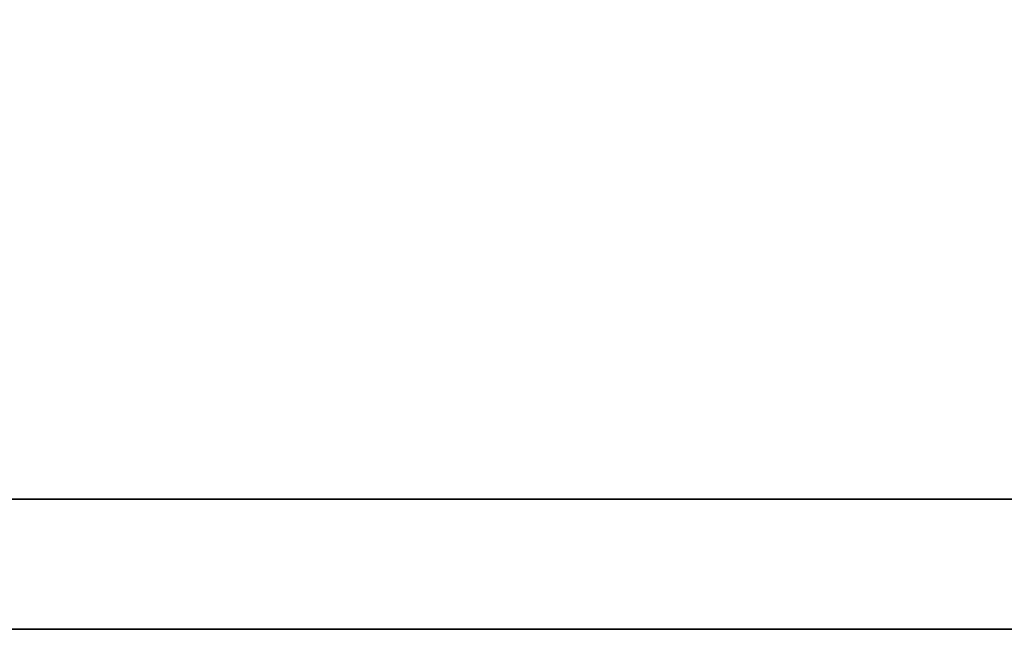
# Model space of a CAD drawing. Header units: millimetres. Extents: x 771 to 1030, y 218 to 303.
# Tile 26 of 54: x 959.101 to 960.244, y 240.218 to 240.925. Entities that reach past the tile are written whole.
import ezdxf

# ---------------------------------------------------------------- set-up
doc = ezdxf.new("R2010")
doc.units = ezdxf.units.MM
doc.header["$LTSCALE"] = 0.15
doc.layers.add('DIM', color=4, linetype='CONTINUOUS')
doc.layers.add('layer 1', color=7, linetype='CONTINUOUS')

# ---------------------------------------------------------------- blocks, each defined once
blk = doc.blocks.new('TBI MOTION logo(完整正式版)')
at = {"layer": 'layer 1', "color": 22, "lineweight": 35}
blk.add_open_spline([(75.90875, -9.47875), (75.90875, -9.47875), (75.90875, -12.28625), (75.90875, -12.28625), (75.90875, -12.28625), (75.90875, -12.28625), (75.90875, -12.47875), (75.90875, -12.47875), (75.90875, -12.47875), (75.90875, -12.47875), (75.71625, -12.47875), (75.71625, -12.47875), (75.71625, -12.47875), (75.71625, -12.47875), (-88.32875, -12.47875), (-88.32875, -12.47875), (-88.32875, -12.47875), (-88.32875, -12.47875), (-88.32875, -13.29375), (-88.32875, -13.29375), (-88.32875, -13.29375), (-88.32875, -13.29375), (82.89125, -13.29375), (82.89125, -13.29375), (82.89125, -13.29375), (82.89125, -13.29375), (75.90875, -9.47875), (75.90875, -9.47875)], degree=3, knots=[0, 0, 0, 0, 0.1428571, 0.1428571, 0.1428571, 0.1428572, 0.2857143, 0.2857143, 0.2857143, 0.2857143, 0.4285714, 0.4285714, 0.4285714, 0.4285714, 0.5714286, 0.5714286, 0.5714286, 0.5714286, 0.7142857, 0.7142857, 0.7142857, 0.7142857, 0.8571429, 0.8571429, 0.8571429, 0.8571429, 1, 1, 1, 1], dxfattribs=at)

msp = doc.modelspace()

# ---------------------------------------------------------------- block references
at = {"layer": 'DIM', "color": 0, "xscale": 0.1852549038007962, "yscale": 0.1852549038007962, "zscale": 0.1852549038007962}
msp.add_blockref('TBI MOTION logo(完整正式版)', (972.0368, 242.6807), dxfattribs=at)

doc.saveas('drawing.dxf')
